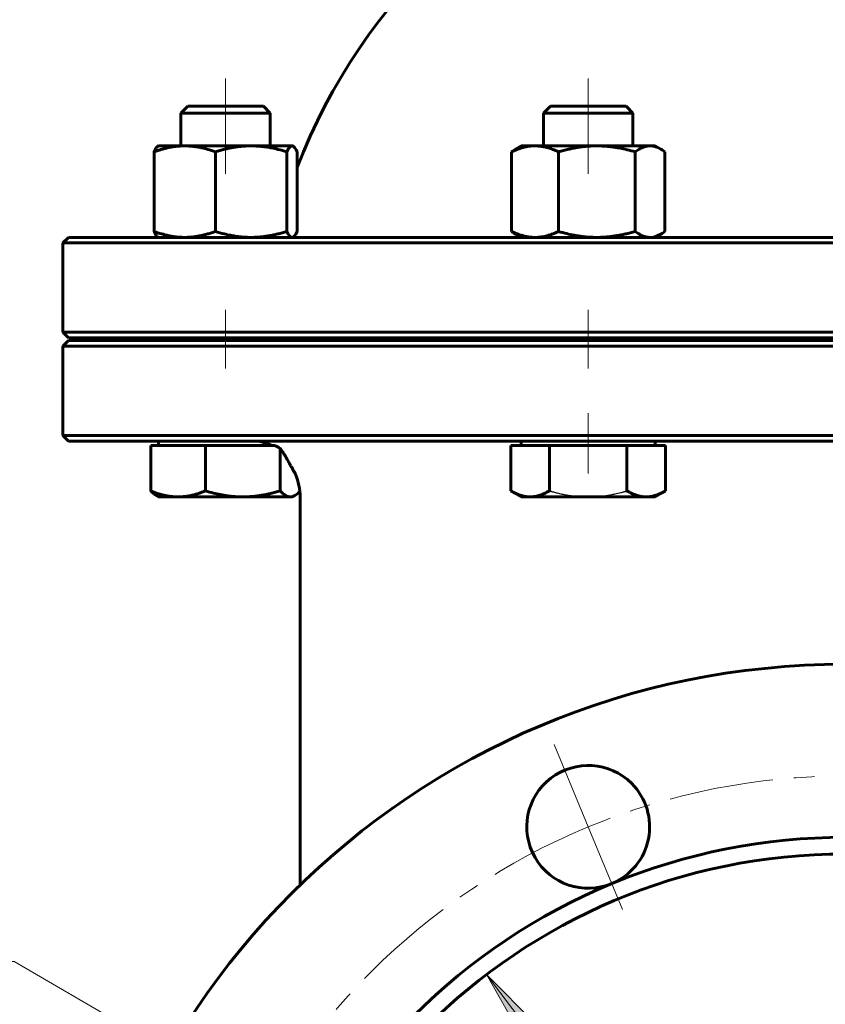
# Model space of a CAD drawing. Header units: millimetres. Extents: x 0 to 594, y 0 to 420.
# Tile 13 of 17: x 364 to 422, y 203 to 273. Entities that reach past the tile are written whole.
import ezdxf

# ---------------------------------------------------------------- set-up
doc = ezdxf.new("R2010")
doc.units = ezdxf.units.MM
for name, pattern in [('K5LT-1', [0]), ('K5LT_AXLED', [12, 7.5, -1.5, 1.5, -1.5]), ('K5LT_BASIC', [0]), ('K5LT_THIN', [0])]:
    doc.linetypes.add(name, pattern=pattern)
doc.layers.add('Системный слой', color=7, linetype='Continuous')
doc.layers.add('Системный слой (1)', color=7, linetype='Continuous', true_color=0x6c6c6c)
doc.styles.add('KDIMTEXTSTYLE', font='txt', dxfattribs={"width": 0.96, "oblique": 15, "height": 5})
doc.styles.add('KTEXTSTYLE', font='txt', dxfattribs={"width": 0.96, "height": 5})
doc.dimstyles.new('KDIMSTYLE (0.40)', dxfattribs={"dimtxt": 5, "dimasz": 1, "dimexe": 2, "dimexo": 0, "dimgap": 1, "dimtad": 1, "dimlfac": 2.5, "dimtxsty": 'KDIMTEXTSTYLE', "dimsah": 1, "dimcen": 0, "dimdle": 1, "dimadec": 0, "dimazin": 0, "dimtfac": 0.667, "dimtmove": 0, "dimatfit": 3, "dimfxl": 1, "dimtvp": 1, "dimtolj": 1, "dimtzin": 0, "dimarcsym": 0})

# ---------------------------------------------------------------- blocks, each defined once
blk = doc.blocks.new('U51')
at = {"layer": 'Системный слой (1)', "color": 143, "linetype": 'K5LT_BASIC', "lineweight": 60, "true_color": 0x33acca}
for start, end in [(23.89401, 31.93687), (0, 23.89401)]:
    blk.add_arc((380.335, 238.92), 4, start, end, dxfattribs=at)
blk = doc.blocks.new('U58')
at = {"layer": 'Системный слой (1)', "color": 143, "linetype": 'K5LT_BASIC', "lineweight": 60, "true_color": 0x33acca}
for start, end in [(106.60152, 159.04859), (20.93284, 73.39848)]:
    blk.add_arc((423.335, 247.501), 42, start, end, dxfattribs=at)
blk = doc.blocks.new('U60')
at = {"layer": 'Системный слой (1)', "color": 143, "linetype": 'K5LT_BASIC', "lineweight": 60, "true_color": 0x33acca}
for p, q in [((383.831, 257.545), (383.921, 257.623)), ((383.921, 257.623), (384.013, 257.756)), ((384.013, 257.756), (384.112, 257.949)), ((383.747, 257.52), (383.775, 257.523)), ((383.775, 257.523), (383.803, 257.531)), ((383.803, 257.531), (383.831, 257.545))]:
    blk.add_line(p, q, dxfattribs=at)
blk = doc.blocks.new('U61')
at = {"layer": 'Системный слой (1)', "color": 143, "linetype": 'K5LT_BASIC', "lineweight": 60, "true_color": 0x33acca}
for p, q in [((409.648, 257.545), (409.903, 257.622)), ((409.903, 257.622), (410.164, 257.75)), ((410.164, 257.75), (410.264, 257.811)), ((410.264, 257.811), (410.364, 257.877)), ((410.364, 257.877), (410.462, 257.949)), ((409.399, 257.52), (409.648, 257.545))]:
    blk.add_line(p, q, dxfattribs=at)
blk = doc.blocks.new('U64')
at = {"layer": 'Системный слой (1)', "color": 143, "linetype": 'K5LT_BASIC', "lineweight": 60, "true_color": 0x33acca}
for p, q in [((409.458, 264.079), (409.399, 264.08)), ((409.708, 264.041), (409.458, 264.079)), ((409.963, 263.953), (409.708, 264.041)), ((410.164, 263.85), (409.963, 263.953)), ((410.261, 263.792), (410.164, 263.85)), ((410.36, 263.725), (410.261, 263.792)), ((410.462, 263.651), (410.36, 263.725))]:
    blk.add_line(p, q, dxfattribs=at)
blk = doc.blocks.new('U66')
at = {"layer": 'Системный слой (1)', "color": 143, "linetype": 'K5LT_BASIC', "lineweight": 60, "true_color": 0x33acca}
for p, q in [((383.775, 264.077), (383.747, 264.08)), ((383.803, 264.069), (383.775, 264.077)), ((383.831, 264.056), (383.803, 264.069)), ((383.853, 264.042), (383.831, 264.056)), ((383.943, 263.95), (383.853, 264.042)), ((384.037, 263.803), (383.943, 263.95)), ((384.112, 263.651), (384.037, 263.803))]:
    blk.add_line(p, q, dxfattribs=at)
blk = doc.blocks.new('U75')
at = {"layer": 'Системный слой (1)', "color": 143, "linetype": 'K5LT_BASIC', "lineweight": 60, "true_color": 0x33acca}
for p, q in [((384.192, 239.194), (384.315, 239.319)), ((383.625, 238.92), (383.736, 238.931)), ((383.736, 238.931), (383.847, 238.964)), ((383.847, 238.964), (383.958, 239.018)), ((383.958, 239.018), (384.073, 239.094)), ((384.073, 239.094), (384.192, 239.194))]:
    blk.add_line(p, q, dxfattribs=at)
blk = doc.blocks.new('U79')
at = {"layer": 'Системный слой (1)', "color": 143, "linetype": 'K5LT_BASIC', "lineweight": 60, "true_color": 0x33acca}
for p, q in [((381.454, 242.882), (380.963, 242.92)), ((381.904, 242.772), (381.454, 242.882)), ((382.306, 242.6), (381.904, 242.772))]:
    blk.add_line(p, q, dxfattribs=at)
blk = doc.blocks.new('U85')
at = {"layer": 'Системный слой (1)', "color": 30, "linetype": 'K5LT_AXLED', "lineweight": 18, "true_color": 0xff8000}
for p, q in [((404.966, 215.266), (402.517, 221.179)), ((407.416, 209.354), (404.966, 215.266))]:
    blk.add_line(p, q, dxfattribs=at)
for start, end in [(67.5, 112.5), (112.5, 157.5)]:
    blk.add_arc((423.335, 170.92), 48, start, end, dxfattribs=at)
blk = doc.blocks.new('D15')
at = {"layer": 'Системный слой (1)'}
for points in [[(463.771, 202.007), (467.287, 205.622), (462.955, 203.04), (463.755, 202.833)], [(379.383, 136.218), (383.715, 138.8), (382.915, 139.007), (382.9, 139.833)]]:
    blk.add_hatch(color=7, dxfattribs=at).paths.add_polyline_path(points)
at = {"layer": 'Системный слой (1)', "color": 7, "linetype": 'K5LT_THIN', "lineweight": 18, "true_color": 0xffffff}
for p, q in [((467.287, 205.622), (486.981, 221.171)), ((486.981, 221.171), (505.634, 221.171)), ((379.383, 136.218), (467.287, 205.622)), ((462.955, 203.04), (467.287, 205.622)), ((467.287, 205.622), (463.771, 202.007)), ((463.755, 202.833), (462.955, 203.04)), ((463.771, 202.007), (463.755, 202.833)), ((379.383, 136.218), (382.9, 139.833)), ((382.9, 139.833), (382.915, 139.007)), ((383.715, 138.8), (379.383, 136.218)), ((382.915, 139.007), (383.715, 138.8))]:
    blk.add_line(p, q, dxfattribs=at)
blk.add_wipeout([(488.981, 222.171), (488.981, 229.553), (503.048, 229.553), (503.048, 222.171)]).dxf.layer = 'Системный слой (1)'
at = {"layer": 'Системный слой (1)', "color": 7, "char_height": 5, "attachment_point": 1, "style": 'KTEXTSTYLE'}
for s, insert in [('\\fArial|b0|c204|p34;\\H5.0;\\W1.000;\\Q15;\\fGOST Type AU|b0|i0|c204|p34;\\Q15;\\W0.960;⌀', (488.981, 228.759)), ('\\fArial|b0|c204|p34;\\H5.0;\\W1.000;\\Q15;\\fGOST Type AU|b0|i0|c204|p34;\\Q15;\\W0.960;280', (492.289, 228.759))]:
    blk.add_mtext(s, dxfattribs=dict(at, insert=insert))
blk = doc.blocks.new('KDIMARROW_01')
at = {"layer": 'Системный слой'}
blk.add_hatch(color=0, dxfattribs=at).paths.add_polyline_path([(-5, -0.658), (0, 0), (-5, 0.658), (-4.5, 0)])
at = {"layer": 'Системный слой', "color": 0, "linetype": 'K5LT_THIN', "lineweight": 18}
for p, q in [((-4.5, 0), (-5, 0.658)), ((-5, 0.658), (0, 0)), ((0, 0), (-5, -0.658)), ((-5, -0.658), (-4.5, 0))]:
    blk.add_line(p, q, dxfattribs=at)
at = {"layer": 'Системный слой (1)', "color": 0, "linetype": 'K5LT_THIN', "lineweight": 18}
blk.add_line((423.335, 170.92), (422.935, 170.92), dxfattribs=at)
blk = doc.blocks.new('D17')
at = {"layer": 'Системный слой (1)'}
for points in [[(401.226, 201.093), (397.676, 204.675), (400.178, 200.296), (400.399, 201.092)], [(448.994, 137.166), (446.492, 141.544), (446.271, 140.748), (445.444, 140.748)]]:
    blk.add_hatch(color=7, dxfattribs=at).paths.add_polyline_path(points)
at = {"layer": 'Системный слой (1)', "color": 7, "linetype": 'K5LT_THIN', "lineweight": 18, "true_color": 0xffffff}
for p, q in [((397.676, 204.675), (401.226, 201.093)), ((400.178, 200.296), (397.676, 204.675)), ((397.676, 204.675), (448.994, 137.166)), ((400.399, 201.092), (400.178, 200.296)), ((401.226, 201.093), (400.399, 201.092)), ((446.271, 140.748), (446.492, 141.544)), ((446.492, 141.544), (448.994, 137.166)), ((448.994, 137.166), (445.444, 140.748)), ((445.444, 140.748), (446.271, 140.748)), ((448.994, 137.166), (467.681, 112.583)), ((467.681, 112.583), (485.275, 112.583))]:
    blk.add_line(p, q, dxfattribs=at)
blk.add_wipeout([(469.681, 113.583), (469.681, 120.964), (482.732, 120.964), (482.732, 113.583)]).dxf.layer = 'Системный слой (1)'
at = {"layer": 'Системный слой (1)', "color": 7, "char_height": 5, "attachment_point": 1, "style": 'KTEXTSTYLE'}
for s, insert in [('\\fArial|b0|c204|p34;\\H5.0;\\W1.000;\\Q15;\\fGOST Type AU|b0|i0|c204|p34;\\Q15;\\W0.960;⌀', (469.681, 120.17)), ('\\fArial|b0|c204|p34;\\H5.0;\\W1.000;\\Q15;\\fGOST Type AU|b0|i0|c204|p34;\\Q15;\\W0.960;212', (472.989, 120.17))]:
    blk.add_mtext(s, dxfattribs=dict(at, insert=insert))
blk = doc.blocks.new('D18')
at = {"layer": 'Системный слой (1)'}
for points in [[(402.073, 184.087), (397.423, 186.038), (401.41, 182.95), (401.31, 183.77)], [(449.248, 155.802), (445.261, 158.891), (445.361, 158.07), (444.597, 157.753)]]:
    blk.add_hatch(color=7, dxfattribs=at).paths.add_polyline_path(points)
at = {"layer": 'Системный слой (1)', "color": 7, "linetype": 'K5LT_THIN', "lineweight": 18, "true_color": 0xffffff}
for p, q in [((363.856, 205.622), (346.659, 205.622)), ((397.423, 186.038), (363.856, 205.622)), ((397.423, 186.038), (402.073, 184.087)), ((401.41, 182.95), (397.423, 186.038)), ((449.248, 155.802), (397.423, 186.038)), ((402.073, 184.087), (401.31, 183.77)), ((401.31, 183.77), (401.41, 182.95)), ((445.361, 158.07), (445.261, 158.891)), ((445.261, 158.891), (449.248, 155.802)), ((444.597, 157.753), (445.361, 158.07)), ((449.248, 155.802), (444.597, 157.753))]:
    blk.add_line(p, q, dxfattribs=at)
blk.add_wipeout([(348.659, 206.622), (348.659, 214.004), (361.328, 214.004), (361.328, 206.622)]).dxf.layer = 'Системный слой (1)'
at = {"layer": 'Системный слой (1)', "color": 7, "char_height": 5, "attachment_point": 1, "style": 'KTEXTSTYLE'}
for s, insert in [('\\fArial|b0|c204|p34;\\H5.0;\\W1.000;\\Q15;\\fGOST Type AU|b0|i0|c204|p34;\\Q15;\\W0.960;⌀', (348.659, 213.21)), ('\\fArial|b0|c204|p34;\\H5.0;\\W1.000;\\Q15;\\fGOST Type AU|b0|i0|c204|p34;\\Q15;\\W0.960;150', (351.966, 213.21))]:
    blk.add_mtext(s, dxfattribs=dict(at, insert=insert))

msp = doc.modelspace()

# ---------------------------------------------------------------- linework, layer by layer
at = {"layer": 'Системный слой (1)', "color": 30, "linetype": 'K5LT_AXLED', "lineweight": 18, "true_color": 0xff8000}
for p, q in [((378.989, 268.9202), (378.989, 262.0802)), ((404.9664, 268.9202), (404.9664, 262.0802)), ((378.989, 252.3202), (378.989, 248.1202)), ((404.9664, 252.3202), (404.9664, 248.1202)), ((404.9664, 244.9202), (404.9664, 240.6002))]:
    msp.add_line(p, q, dxfattribs=at)
at = {"layer": 'Системный слой (1)', "color": 143, "linetype": 'K5LT_BASIC', "lineweight": 60, "true_color": 0x33acca}
for p, q in [((376.2798, 266.9202), (375.789, 266.4294)), ((381.6982, 266.9202), (376.2798, 266.9202)), ((381.6982, 266.9202), (382.189, 266.4294)), ((402.2572, 266.9202), (401.7664, 266.4294)), ((407.6757, 266.9202), (402.2572, 266.9202)), ((407.6757, 266.9202), (408.1664, 266.4294)), ((375.789, 266.4294), (381.2517, 266.4294)), ((375.789, 264.0802), (375.789, 266.4294)), ((381.2517, 266.4294), (382.189, 266.4294)), ((382.189, 264.0802), (382.189, 266.4294)), ((401.7664, 264.0802), (401.7664, 266.4294)), ((401.7664, 266.4294), (408.1664, 266.4294)), ((408.1664, 264.0802), (408.1664, 266.4294)), ((374.189, 264.0802), (374.1469, 264.0559)), ((374.189, 264.0802), (376.0626, 264.0802)), ((376.0626, 264.0802), (380.8208, 264.0802)), ((380.8208, 264.0802), (383.7472, 264.0802)), ((383.7472, 264.0802), (383.789, 264.0802)), ((383.789, 264.0802), (383.8311, 264.0559)), ((400.1664, 264.0802), (399.7684, 263.8505)), ((400.1664, 264.0802), (401.155, 264.0802)), ((401.155, 264.0802), (405.5875, 264.0802)), ((405.5875, 264.0802), (409.3989, 264.0802)), ((409.3989, 264.0802), (409.7664, 264.0802)), ((409.7664, 264.0802), (410.1644, 263.8505)), ((373.8659, 263.6515), (373.8659, 257.9489)), ((378.2593, 263.6515), (378.2593, 257.9489)), ((383.3823, 263.6515), (383.3823, 257.9489)), ((384.1121, 263.6515), (384.1121, 257.9489)), ((399.4704, 263.6515), (399.4704, 257.9489)), ((402.8395, 263.6515), (402.8395, 257.9489)), ((408.3355, 263.6515), (408.3355, 257.9489)), ((410.4624, 263.6515), (410.4624, 257.9489)), ((400.1664, 257.5202), (399.7684, 257.75)), ((409.7664, 257.5202), (410.1644, 257.75)), ((367.7352, 257.5202), (367.3352, 257.1202)), ((367.3352, 250.7202), (367.3352, 257.1202)), ((367.3352, 257.1202), (479.3352, 257.1202)), ((478.9352, 257.5202), (367.7352, 257.5202)), ((374.189, 257.5202), (374.1469, 257.5445)), ((383.789, 257.5202), (383.8311, 257.5445)), ((479.3352, 250.7202), (367.3352, 250.7202)), ((367.7352, 250.3202), (367.3352, 250.7202)), ((367.7352, 250.1202), (367.3352, 249.7202)), ((367.7352, 250.3202), (478.9352, 250.3202)), ((478.9352, 250.1202), (367.7352, 250.1202)), ((375.789, 250.1202), (375.789, 250.3202)), ((382.189, 250.1202), (382.189, 250.3202)), ((383.3352, 250.1202), (383.3352, 250.3202)), ((401.7664, 250.1202), (401.7664, 250.3202)), ((408.1664, 250.1202), (408.1664, 250.3202)), ((367.3352, 249.7202), (479.3352, 249.7202)), ((367.3352, 243.3202), (367.3352, 249.7202)), ((479.3352, 243.3202), (367.3352, 243.3202)), ((367.7352, 242.9202), (367.3352, 243.3202)), ((367.7352, 242.9202), (478.9352, 242.9202)), ((374.189, 242.6002), (374.189, 242.9202)), ((400.1664, 242.6002), (400.1664, 242.9202)), ((409.7664, 242.6002), (409.7664, 242.9202)), ((373.6353, 242.6002), (375.5949, 242.6002)), ((373.6353, 242.6002), (373.6353, 239.3489)), ((375.5949, 242.6002), (377.5545, 242.6002)), ((377.5545, 242.6002), (380.2313, 242.6002)), ((377.5545, 242.6002), (377.5545, 239.3489)), ((380.2313, 242.6002), (382.5051, 242.6002)), ((382.9082, 242.3946), (382.9082, 239.3489)), ((399.4239, 242.6002), (399.4239, 239.3489)), ((399.4239, 242.6002), (400.8095, 242.6002)), ((400.8095, 242.6002), (402.1951, 242.6002)), ((402.1951, 242.6002), (402.1951, 239.3489)), ((402.1951, 242.6002), (404.9664, 242.6002)), ((404.9664, 242.6002), (407.7377, 242.6002)), ((407.7377, 242.6002), (407.7377, 239.3489)), ((407.7377, 242.6002), (409.1233, 242.6002)), ((409.1233, 242.6002), (410.509, 242.6002)), ((410.509, 242.6002), (410.509, 239.3489)), ((400.1664, 238.9202), (399.4239, 239.3489)), ((409.7664, 238.9202), (410.509, 239.3489)), ((374.189, 238.9202), (374.0197, 239.0179)), ((375.5949, 238.9202), (374.189, 238.9202)), ((380.2313, 238.9202), (375.5949, 238.9202)), ((383.6254, 238.9202), (380.2313, 238.9202)), ((383.789, 238.9202), (383.6254, 238.9202)), ((383.789, 238.9202), (383.9583, 239.0179)), ((384.3352, 236.1644), (384.3352, 238.9202)), ((400.8095, 238.9202), (400.1664, 238.9202)), ((404.9664, 238.9202), (400.8095, 238.9202)), ((409.1233, 238.9202), (404.9664, 238.9202)), ((409.7664, 238.9202), (409.1233, 238.9202)), ((384.3352, 211.1073), (384.3352, 236.1644))]:
    msp.add_line(p, q, dxfattribs=at)
for radius in [56, 42.4]:
    msp.add_circle((423.3352, 170.9202), radius, dxfattribs=at)
for centre, radius, start, end in [((404.9664, 215.2664), 4.4, 45, 292.5), ((404.9664, 215.2664), 4.4, 292.5, 45), ((423.3352, 170.9202), 43.6, 67.5, 112.5), ((423.3352, 170.9202), 43.6, 112.5, 157.5)]:
    msp.add_arc(centre, radius, start, end, dxfattribs=at)
for points, knots in [([(376.0626, 264.0802), (375.9669, 264.0802), (375.7789, 264.0751), (375.4987, 264.0523), (375.2278, 264.0164), (374.9626, 263.9687), (374.6985, 263.9093), (374.43, 263.8377), (374.153, 263.7526), (373.9631, 263.6869), (373.8659, 263.6515)], [0, 0, 0, 0, 1.5561945, 3.0194364, 4.4038421, 5.7276839, 7.0281179, 8.3245101, 9.6434552, 11, 11, 11, 11]), ([(373.8659, 263.6515), (373.8914, 263.7074), (373.9391, 263.8036), (374.004, 263.9107), (374.0636, 263.9882), (374.1101, 264.0322), (374.138, 264.0508), (374.1468, 264.0559)], [0, 0, 0, 0, 1.9873205, 3.838925, 5.4823064, 7.2028482, 8, 8, 8, 8]), ([(378.2593, 263.6515), (378.0694, 263.7206), (377.751, 263.8249), (377.3544, 263.9278), (377.0125, 263.9982), (376.6982, 264.0453), (376.3723, 264.074), (376.167, 264.0802), (376.0626, 264.0802)], [0, 0, 0, 0, 2.0992976, 3.6661943, 4.8141621, 6.3662407, 7.6678686, 9, 9, 9, 9]), ([(380.8208, 264.0802), (380.7092, 264.0802), (380.49, 264.0751), (380.1633, 264.0523), (379.8474, 264.0164), (379.5381, 263.9687), (379.2301, 263.9093), (378.9171, 263.8377), (378.594, 263.7526), (378.3726, 263.6869), (378.2593, 263.6515)], [0, 0, 0, 0, 1.5561945, 3.0194364, 4.4038421, 5.7276839, 7.0281179, 8.3245101, 9.6434552, 11, 11, 11, 11]), ([(383.3823, 263.6515), (383.1609, 263.7206), (382.7896, 263.8249), (382.3272, 263.9278), (381.9286, 263.9982), (381.562, 264.0453), (381.182, 264.074), (380.9426, 264.0802), (380.8208, 264.0802)], [0, 0, 0, 0, 2.0992976, 3.6661943, 4.8141621, 6.3662407, 7.6678686, 9, 9, 9, 9]), ([(383.7472, 264.0802), (383.7313, 264.0802), (383.7001, 264.0751), (383.6536, 264.0523), (383.6086, 264.0164), (383.5645, 263.9687), (383.5206, 263.9093), (383.476, 263.8377), (383.43, 263.7526), (383.3985, 263.6869), (383.3823, 263.6515)], [0, 0, 0, 0, 1.5561945, 3.0194364, 4.4038421, 5.7276839, 7.0281179, 8.3245101, 9.6434552, 11, 11, 11, 11]), ([(401.155, 264.0802), (401.0816, 264.0802), (400.9374, 264.0751), (400.7226, 264.0523), (400.5148, 264.0164), (400.3114, 263.9687), (400.1089, 263.9093), (399.903, 263.8377), (399.6906, 263.7526), (399.545, 263.6869), (399.4704, 263.6515)], [0, 0, 0, 0, 1.5561945, 3.0194364, 4.4038421, 5.7276839, 7.0281179, 8.3245101, 9.6434552, 11, 11, 11, 11]), ([(402.8395, 263.6515), (402.6939, 263.7206), (402.4497, 263.8249), (402.1456, 263.9278), (401.8835, 263.9982), (401.6424, 264.0453), (401.3925, 264.074), (401.2351, 264.0802), (401.155, 264.0802)], [0, 0, 0, 0, 2.0992976, 3.6661943, 4.8141621, 6.3662407, 7.6678686, 9, 9, 9, 9]), ([(405.5875, 264.0802), (405.4677, 264.0802), (405.2326, 264.0751), (404.8821, 264.0523), (404.5432, 264.0164), (404.2114, 263.9687), (403.881, 263.9093), (403.5452, 263.8377), (403.1987, 263.7526), (402.9611, 263.6869), (402.8395, 263.6515)], [0, 0, 0, 0, 1.5561945, 3.0194364, 4.4038421, 5.7276839, 7.0281179, 8.3245101, 9.6434552, 11, 11, 11, 11]), ([(408.3355, 263.6515), (408.1344, 263.71), (407.7636, 263.8088), (407.3243, 263.9039), (406.9765, 263.966), (406.6487, 264.0147), (406.2796, 264.0543), (405.9115, 264.0761), (405.6857, 264.0802), (405.5875, 264.0802)], [0, 0, 0, 0, 1.9742513, 3.7680806, 4.7008541, 5.7979446, 7.4303614, 8.8873454, 10, 10, 10, 10]), ([(409.3989, 264.0802), (409.3526, 264.0802), (409.2616, 264.0751), (409.1259, 264.0523), (408.9948, 264.0164), (408.8664, 263.9687), (408.7385, 263.9093), (408.6086, 263.8377), (408.4745, 263.7526), (408.3825, 263.6869), (408.3355, 263.6515)], [0, 0, 0, 0, 1.5561945, 3.0194364, 4.4038421, 5.7276839, 7.0281179, 8.3245101, 9.6434552, 11, 11, 11, 11]), ([(374.1469, 257.5446), (374.1247, 257.5573), (374.085, 257.5891), (374.0247, 257.6606), (373.9637, 257.7536), (373.9098, 257.855), (373.8759, 257.927), (373.8659, 257.9489)], [0, 0, 0, 0, 1.995787, 3.5719003, 5.3286887, 7.2193529, 8, 8, 8, 8]), ([(373.8659, 257.9489), (374.0558, 257.8798), (374.3742, 257.7755), (374.7707, 257.6726), (375.1126, 257.6023), (375.427, 257.5552), (375.7528, 257.5264), (375.9582, 257.5202), (376.0626, 257.5202)], [0, 0, 0, 0, 2.0992976, 3.6661943, 4.8141621, 6.3662407, 7.6678686, 9, 9, 9, 9]), ([(376.0626, 257.5202), (376.1583, 257.5202), (376.3462, 257.5253), (376.6265, 257.5482), (376.8973, 257.584), (377.1626, 257.6318), (377.4267, 257.6911), (377.6951, 257.7627), (377.9722, 257.8479), (378.1621, 257.9135), (378.2593, 257.9489)], [0, 0, 0, 0, 1.5561945, 3.0194364, 4.4038421, 5.7276839, 7.0281179, 8.3245101, 9.6434552, 11, 11, 11, 11]), ([(378.2593, 257.9489), (378.4806, 257.8798), (378.852, 257.7755), (379.3144, 257.6726), (379.713, 257.6023), (380.0796, 257.5552), (380.4596, 257.5264), (380.699, 257.5202), (380.8208, 257.5202)], [0, 0, 0, 0, 2.0992976, 3.6661943, 4.8141621, 6.3662407, 7.6678686, 9, 9, 9, 9]), ([(380.8208, 257.5202), (380.9324, 257.5202), (381.1516, 257.5253), (381.4783, 257.5482), (381.7942, 257.584), (382.1035, 257.6318), (382.4115, 257.6911), (382.7245, 257.7627), (383.0476, 257.8479), (383.269, 257.9135), (383.3823, 257.9489)], [0, 0, 0, 0, 1.5561945, 3.0194364, 4.4038421, 5.7276839, 7.0281179, 8.3245101, 9.6434552, 11, 11, 11, 11]), ([(383.3823, 257.9489), (383.4139, 257.8798), (383.4668, 257.7755), (383.5326, 257.6726), (383.5894, 257.6023), (383.6416, 257.5552), (383.6958, 257.5264), (383.7299, 257.5202), (383.7472, 257.5202)], [0, 0, 0, 0, 2.0992976, 3.6661943, 4.8141621, 6.3662407, 7.6678686, 9, 9, 9, 9]), ([(399.7684, 257.75), (399.6956, 257.792), (399.5961, 257.8565), (399.4973, 257.9287), (399.4704, 257.9489)], [0, 0, 0, 0, 3.6351707, 5, 5, 5, 5]), ([(399.4704, 257.9489), (399.616, 257.8798), (399.8602, 257.7755), (400.1643, 257.6726), (400.4265, 257.6023), (400.6676, 257.5552), (400.9174, 257.5264), (401.0749, 257.5202), (401.155, 257.5202)], [0, 0, 0, 0, 2.0992976, 3.6661943, 4.8141621, 6.3662407, 7.6678686, 9, 9, 9, 9]), ([(401.155, 257.5202), (401.2284, 257.5202), (401.3725, 257.5253), (401.5874, 257.5482), (401.7951, 257.584), (401.9985, 257.6318), (402.2011, 257.6911), (402.4069, 257.7627), (402.6193, 257.8479), (402.765, 257.9135), (402.8395, 257.9489)], [0, 0, 0, 0, 1.5561945, 3.0194364, 4.4038421, 5.7276839, 7.0281179, 8.3245101, 9.6434552, 11, 11, 11, 11]), ([(402.8395, 257.9489), (403.0405, 257.8904), (403.4113, 257.7916), (403.8506, 257.6965), (404.1984, 257.6345), (404.5263, 257.5857), (404.8954, 257.5461), (405.2634, 257.5243), (405.4893, 257.5202), (405.5875, 257.5202)], [0, 0, 0, 0, 1.9742513, 3.7680806, 4.7008541, 5.7979446, 7.4303614, 8.8873454, 10, 10, 10, 10]), ([(405.5875, 257.5202), (405.7072, 257.5202), (405.9423, 257.5253), (406.2929, 257.5482), (406.6317, 257.584), (406.9636, 257.6318), (407.294, 257.6911), (407.6298, 257.7627), (407.9763, 257.8479), (408.2139, 257.9135), (408.3355, 257.9489)], [0, 0, 0, 0, 1.5561945, 3.0194364, 4.4038421, 5.7276839, 7.0281179, 8.3245101, 9.6434552, 11, 11, 11, 11]), ([(408.3355, 257.9489), (408.4274, 257.8798), (408.5815, 257.7755), (408.7735, 257.6726), (408.939, 257.6023), (409.0912, 257.5552), (409.249, 257.5264), (409.3484, 257.5202), (409.3989, 257.5202)], [0, 0, 0, 0, 2.0992976, 3.6661943, 4.8141621, 6.3662407, 7.6678686, 9, 9, 9, 9]), ([(382.9082, 242.3946), (382.9713, 242.3109), (383.0564, 242.1868), (383.1608, 242.0202), (383.247, 241.8775), (383.3105, 241.7674), (383.3537, 241.6912)], [0, 0, 0, 0, 2.9114403, 3.964337, 4.9270153, 7, 7, 7, 7]), ([(383.7285, 241.0365), (383.708, 241.0678), (383.6737, 241.1247), (383.6196, 241.2177), (383.5589, 241.3246), (383.4863, 241.4548), (383.4157, 241.5815), (383.3717, 241.6596), (383.3537, 241.6912)], [0, 0, 0, 0, 1.4401696, 2.4466887, 3.8874919, 5.8220487, 7.7035845, 9, 9, 9, 9]), ([(383.9898, 240.5391), (383.9582, 240.6105), (383.9246, 240.681), (383.8573, 240.8124), (383.8225, 240.8728), (383.7849, 240.9412), (383.7805, 240.9483), (383.7604, 240.9826), (383.7442, 241.0094), (383.7285, 241.0365)], [0, 0, 0, 0, 2.2793472, 2.2793472, 4.3128704, 4.3128704, 4.5586944, 4.5586944, 5.4729011, 5.4729011, 5.4729011, 5.4729011]), ([(373.6353, 239.3489), (373.8047, 239.2797), (374.0887, 239.1755), (374.4425, 239.0726), (374.7475, 239.0022), (375.0279, 238.9551), (375.3186, 238.9264), (375.5017, 238.9202), (375.5949, 238.9202)], [0, 0, 0, 0, 2.0992976, 3.6661943, 4.8141621, 6.3662407, 7.6678686, 9, 9, 9, 9]), ([(374.0197, 239.0179), (373.9773, 239.0424), (373.8957, 239.0978), (373.7674, 239.2086), (373.6811, 239.2978), (373.6353, 239.3489)], [0, 0, 0, 0, 2.1204198, 3.9842351, 6, 6, 6, 6]), ([(375.5949, 238.9202), (375.6803, 238.9202), (375.8479, 238.9253), (376.0979, 238.9481), (376.3396, 238.984), (376.5762, 239.0317), (376.8118, 239.091), (377.0512, 239.1627), (377.2984, 239.2478), (377.4678, 239.3135), (377.5545, 239.3489)], [0, 0, 0, 0, 1.5561945, 3.0194364, 4.4038421, 5.7276839, 7.0281179, 8.3245101, 9.6434552, 11, 11, 11, 11]), ([(377.5545, 239.3489), (377.7503, 239.2904), (378.1115, 239.1916), (378.5394, 239.0964), (378.8782, 239.0344), (379.1976, 238.9857), (379.5571, 238.946), (379.9157, 238.9243), (380.1357, 238.9202), (380.2313, 238.9202)], [0, 0, 0, 0, 1.9742513, 3.7680806, 4.7008541, 5.7979446, 7.4303614, 8.8873454, 10, 10, 10, 10]), ([(380.2313, 238.9202), (380.348, 238.9202), (380.577, 238.9253), (380.9185, 238.9481), (381.2486, 238.984), (381.5718, 239.0317), (381.8936, 239.091), (382.2207, 239.1627), (382.5583, 239.2478), (382.7898, 239.3135), (382.9082, 239.3489)], [0, 0, 0, 0, 1.5561945, 3.0194364, 4.4038421, 5.7276839, 7.0281179, 8.3245101, 9.6434552, 11, 11, 11, 11]), ([(382.9082, 239.3489), (382.9702, 239.2797), (383.0741, 239.1755), (383.2036, 239.0726), (383.3153, 239.0022), (383.4179, 238.9551), (383.5243, 238.9264), (383.5913, 238.9202), (383.6254, 238.9202)], [0, 0, 0, 0, 2.0992976, 3.6661943, 4.8141621, 6.3662407, 7.6678686, 9, 9, 9, 9]), ([(399.4239, 239.3489), (399.5436, 239.2797), (399.7445, 239.1755), (399.9946, 239.0726), (400.2103, 239.0022), (400.4086, 238.9551), (400.6141, 238.9264), (400.7436, 238.9202), (400.8095, 238.9202)], [0, 0, 0, 0, 2.0992976, 3.6661943, 4.8141621, 6.3662407, 7.6678686, 9, 9, 9, 9]), ([(400.8095, 238.9202), (400.8699, 238.9202), (400.9884, 238.9253), (401.1652, 238.9481), (401.336, 238.984), (401.5034, 239.0317), (401.67, 239.091), (401.8393, 239.1627), (402.014, 239.2478), (402.1338, 239.3135), (402.1951, 239.3489)], [0, 0, 0, 0, 1.5561945, 3.0194364, 4.4038421, 5.7276839, 7.0281179, 8.3245101, 9.6434552, 11, 11, 11, 11]), ([(407.7377, 239.3489), (407.8575, 239.2797), (408.0583, 239.1755), (408.3085, 239.0726), (408.5241, 239.0022), (408.7224, 238.9551), (408.928, 238.9264), (409.0575, 238.9202), (409.1233, 238.9202)], [0, 0, 0, 0, 2.0992976, 3.6661943, 4.8141621, 6.3662407, 7.6678686, 9, 9, 9, 9]), ([(409.1233, 238.9202), (409.1837, 238.9202), (409.3023, 238.9253), (409.479, 238.9481), (409.6499, 238.984), (409.8172, 239.0317), (409.9838, 239.091), (410.1531, 239.1627), (410.3279, 239.2478), (410.4477, 239.3135), (410.509, 239.3489)], [0, 0, 0, 0, 1.5561945, 3.0194364, 4.4038421, 5.7276839, 7.0281179, 8.3245101, 9.6434552, 11, 11, 11, 11])]:
    msp.add_open_spline(points, degree=3, knots=knots, dxfattribs=at)
for points in [[(399.4704, 263.6515), (399.574, 263.7294), (399.6728, 263.7952), (399.7685, 263.8505)], [(382.5051, 242.6002), (382.6433, 242.5397), (382.7777, 242.4711), (382.9082, 242.3946)]]:
    msp.add_open_spline(points, degree=3, dxfattribs=at)
at = {"layer": 'Системный слой (1)', "color": 7, "linetype": 'K5LT-1'}
for points, knots in [([(402.1951, 239.3489), (402.2183, 239.3422), (402.265, 239.3289), (402.3352, 239.3092), (402.4052, 239.2899), (402.4975, 239.2651), (402.6111, 239.2356), (402.8148, 239.185), (403.0814, 239.1245), (403.4034, 239.0617), (403.6639, 239.0194), (403.8676, 238.9914), (404.0482, 238.9697), (404.2567, 238.9492), (404.5718, 238.927), (404.8079, 238.9202), (404.9664, 238.9202)], [0, 0, 0, 0, 0.0161629, 0.03232579, 0.04848869, 0.06465158, 0.09697738, 0.12930317, 0.21136627, 0.29342937, 0.37297705, 0.41275089, 0.45252472, 0.51510646, 0.57768819, 0.70285166, 0.70285166, 0.70285166, 0.70285166]), ([(404.9664, 238.9202), (404.9999, 238.9202), (405.0663, 238.9206), (405.1649, 238.9224), (405.2631, 238.9253), (405.3943, 238.9307), (405.5586, 238.9404), (405.7823, 238.9588), (406.0337, 238.9864), (406.3146, 239.026), (406.5998, 239.0748), (406.9275, 239.1406), (407.2343, 239.2124), (407.4826, 239.2775), (407.628, 239.3175), (407.7011, 239.3383), (407.7377, 239.3489)], [0.70285166, 0.70285166, 0.70285166, 0.70285166, 0.72895569, 0.75505972, 0.78116376, 0.80726779, 0.85947585, 0.91168391, 0.98477721, 1.05787051, 1.13096381, 1.20405711, 1.30488022, 1.35529177, 1.38049755, 1.40570333, 1.40570333, 1.40570333, 1.40570333])]:
    msp.add_open_spline(points, degree=3, knots=knots, dxfattribs=at)

# ---------------------------------------------------------------- block references
at = {"layer": 'Системный слой (1)'}
for name in ['U58', 'U66', 'U64', 'U60', 'U61', 'U79', 'U51', 'U75', 'U85']:
    msp.add_blockref(name, (0, 0), dxfattribs=at)

# ---------------------------------------------------------------- next in the draw order: dimensions: what is measured, and where the dimension line sits
at = {"layer": 'Системный слой (1)', "color": 7}
dim = msp.add_diameter_dim_2p(p1=(313.455, 84.1657), p2=(533.2154, 257.6747), dimstyle='KDIMSTYLE (0.40)', override={"dimtih": 1, "dimtoh": 1, "dimpost": '\\fGOST Type AU|b0|c204|p34;\\H5.0;\\W0.960;\\Q15;<>', "dimblk1": 'KDIMARROW_01', "dimblk2": 'KDIMARROW_01', "dimclrt": 7, "dimtol": 1, "dimtp": 0, "dimtm": 0, "dimtdec": 5, "dimtmove": 1, "dimatfit": 2, "dimtolj": 1}, dxfattribs=at)
dim.commit()
dim.dimension.update_dxf_attribs({"geometry": 'D15', "text_midpoint": (488.9814, 221.1712), "dimtype": 163})

# ---------------------------------------------------------------- next in the draw order: dimensions: what is measured, and where the dimension line sits
dim = msp.add_diameter_dim_2p(p1=(359.1876, 255.3067), p2=(487.4829, 86.5337), dimstyle='KDIMSTYLE (0.40)', override={"dimtih": 1, "dimtoh": 1, "dimpost": '\\fGOST Type AU|b0|c204|p34;\\H5.0;\\W0.960;\\Q15;<>', "dimblk1": 'KDIMARROW_01', "dimblk2": 'KDIMARROW_01', "dimclrt": 7, "dimtol": 1, "dimtp": 0, "dimtm": 0, "dimtdec": 5, "dimtmove": 1, "dimatfit": 2, "dimtolj": 1}, dxfattribs=at)
dim.commit()
dim.dimension.update_dxf_attribs({"geometry": 'D17', "text_midpoint": (469.6814, 112.5826), "dimtype": 163})

# ---------------------------------------------------------------- next in the draw order: dimensions: what is measured, and where the dimension line sits
dim = msp.add_diameter_dim_2p(p1=(488.116, 133.1254), p2=(358.5544, 208.7151), dimstyle='KDIMSTYLE (0.40)', override={"dimtih": 1, "dimtoh": 1, "dimpost": '\\fGOST Type AU|b0|c204|p34;\\H5.0;\\W0.960;\\Q15;<>', "dimblk1": 'KDIMARROW_01', "dimblk2": 'KDIMARROW_01', "dimclrt": 7, "dimtol": 1, "dimtp": 0, "dimtm": 0, "dimtdec": 5, "dimtmove": 1, "dimatfit": 2, "dimtolj": 1}, dxfattribs=at)
dim.commit()
dim.dimension.update_dxf_attribs({"geometry": 'D18', "text_midpoint": (361.856, 205.622), "dimtype": 163})

doc.saveas('drawing.dxf')
